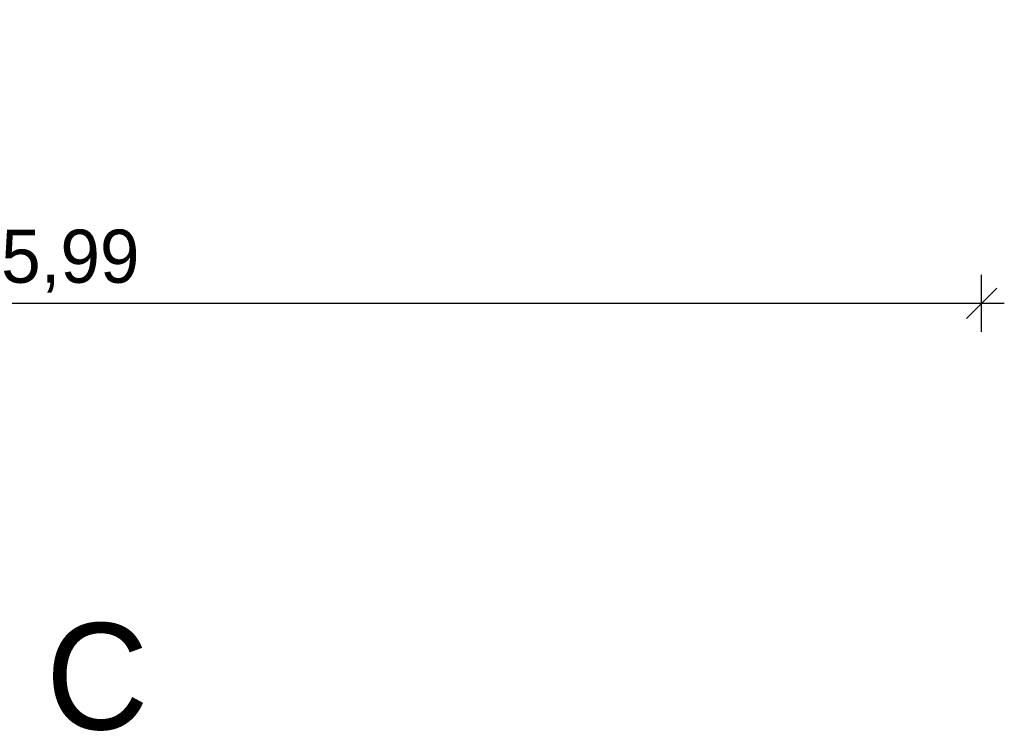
# Model space of a CAD drawing. Extents: x -73 to 359, y -4 to 85.
# Tile 70 of 149: x 71.43 to 74.67, y -2.47 to -0.13. Entities that reach past the tile are written whole.
import ezdxf

# ---------------------------------------------------------------- set-up
doc = ezdxf.new("R2010")
doc.units = 0
doc.header["$MEASUREMENT"] = 0
doc.layers.add('P_BM_AUSSEN', color=7, linetype='Continuous')
doc.layers.add('P_ZE_TEXT', color=7, linetype='Continuous')
doc.styles.add('ERSTELLTER_STIL_1', font='txt')
doc.styles.add('ERSTELLTER_STIL_3', font='txt')
doc.dimstyles.new('ERSTELLTER_STIL__2', dxfattribs={"dimtxt": 0.175, "dimasz": 0.095, "dimexe": 0.18, "dimexo": 0, "dimgap": 0.09, "dimtad": 1, "dimtih": 1, "dimtoh": 1, "dimzin": 0, "dimdsep": 46, "dimtxsty": 'ERSTELLTER_STIL_1', "dimblk": 'ARROWHEAD_6', "dimblk1": 'ARROWHEAD_6', "dimblk2": 'ARROWHEAD_6', "dimcen": 0.09, "dimclrd": 7, "dimclre": 7, "dimclrt": 7, "dimadec": 0, "dimazin": 0, "dimtfac": 1, "dimtdec": 4, "dimtmove": 0, "dimatfit": 3, "dimfxl": 0, "dimtolj": 1, "dimtzin": 0, "dimarcsym": 0})

# ---------------------------------------------------------------- blocks, each defined once
blk = doc.blocks.new('*D32', base_point=(35.9679, 1.0354))
at = {"layer": 'P_BM_AUSSEN', "linetype": 'Continuous'}
for p, q in [((68.6029, -1.1584), (68.6029, -0.9709)), ((74.5929, -1.1584), (74.5929, -0.9709)), ((68.6529, -1.0146), (68.5529, -1.1146)), ((74.5429, -1.1146), (74.6429, -1.0146)), ((68.5279, -1.0646), (68.6029, -1.0646)), ((68.6029, -1.0646), (74.5929, -1.0646)), ((74.5929, -1.0646), (74.6679, -1.0646))]:
    blk.add_line(p, q, dxfattribs=at)
at = {"layer": 'P_BM_AUSSEN', "insert": (71.3651, -1.0296), "char_height": 0.175, "attachment_point": 7, "style": 'ERSTELLTER_STIL_1'}
blk.add_mtext('{5,99}', dxfattribs=at)
blk = doc.blocks.new('ARROWHEAD_6')
at = {"color": 0, "linetype": 'Continuous', "lineweight": 0}
for p, q in [((-0.5, -0.5), (0.5, 0.5)), ((0, 0), (-1, 0))]:
    blk.add_line(p, q, dxfattribs=at)

msp = doc.modelspace()

# ---------------------------------------------------------------- texts
at = {"layer": 'P_ZE_TEXT', "linetype": 'Continuous', "insert": (68.6003, -2.1177), "char_height": 0.35, "attachment_point": 1, "style": 'ERSTELLTER_STIL_3'}
msp.add_mtext('{SCHNITT C - C}', dxfattribs=at)

# ---------------------------------------------------------------- dimensions: what is measured, and where the dimension line sits
at = {"layer": 'P_BM_AUSSEN', "linetype": 'Continuous'}
dim = msp.add_linear_dim(base=(68.6029, -1.0646), p1=(68.6029, -0.0646), p2=(74.5929, -0.0646), dimstyle='ERSTELLTER_STIL__2', dxfattribs=at)
dim.commit()
dim.dimension.update_dxf_attribs({"geometry": '*D32', "text_midpoint": (71.5979, -0.9421)})

doc.saveas('drawing.dxf')
